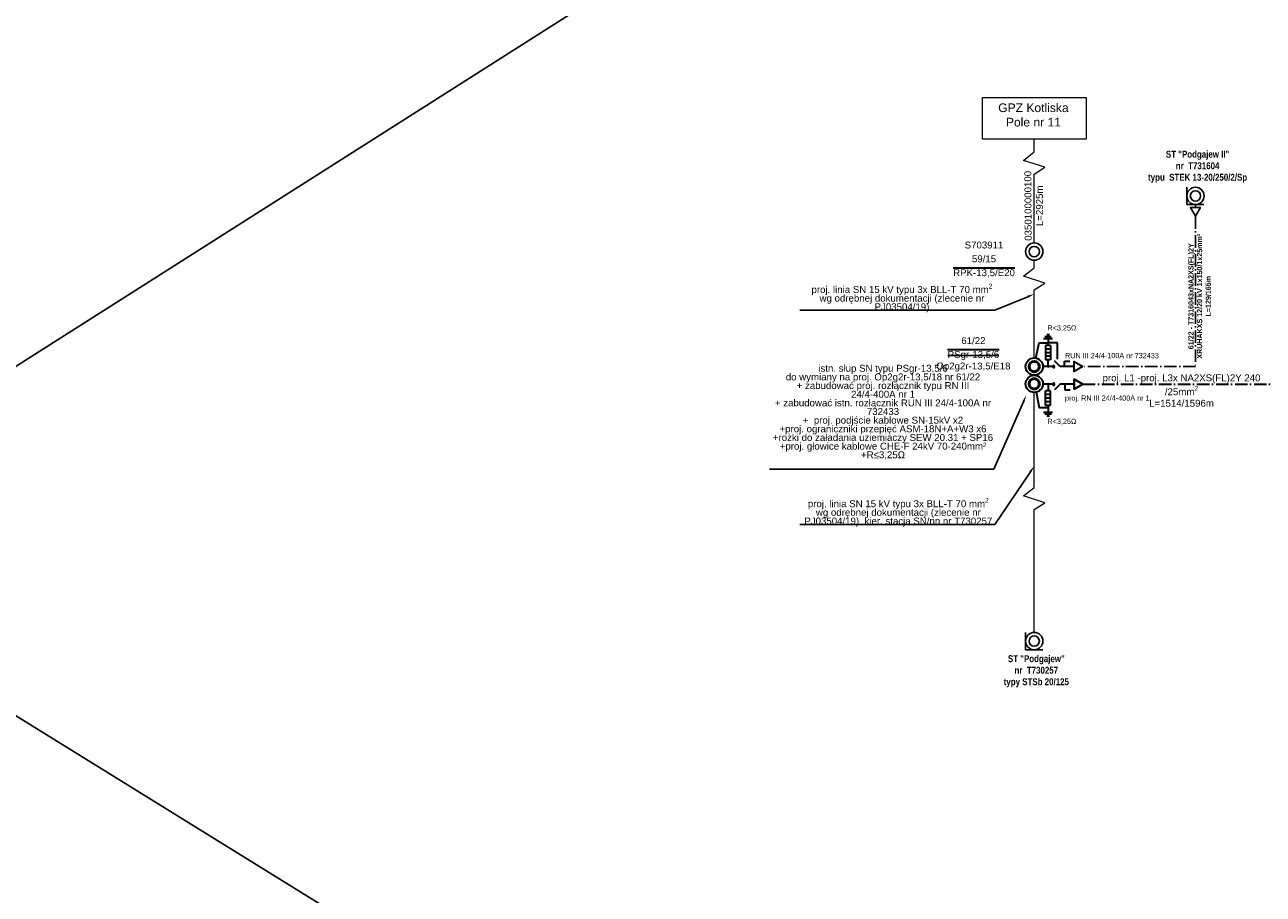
# Model space of a CAD drawing. Header units: metres. Extents: x -1993 to 4624, y 674 to 2411.
# Tile 6 of 14: x -563 to -205, y 1428 to 1680. Entities that reach past the tile are written whole.
import ezdxf
from ezdxf import colors
from ezdxf.entities.mleader import LeaderData, LeaderLine
from ezdxf.math import Vec2, Vec3

# ---------------------------------------------------------------- set-up
doc = ezdxf.new("R2010")
doc.units = ezdxf.units.M
doc.linetypes.add('ACAD_ISO10W100', pattern=[18, 12, -3, 0, -3])
doc.linetypes.add('DASHDOT2', pattern=[0.5, 0.25, -0.125, 0, -0.125])
for name, color, linetype, lineweight in [('!proj. kabel SN', 1, 'ACAD_ISO10W100', 25), ('!proj. słup SN', 1, 'Continuous', 15), ('#opisy_model', 7, 'Continuous', 0)]:
    doc.layers.add(name, color=color, linetype=linetype, lineweight=lineweight)
doc.layers.add('# OBMBS-9x-19xxx _EI_ schemat', color=1, linetype='Continuous')
doc.styles.add('PLS_View', font='arial.ttf')
doc.styles.get("Standard").update_dxf_attribs({"font": 'ARIAL.TTF'})

# ---------------------------------------------------------------- blocks, each defined once
blk = doc.blocks.new('G$C78A2E07B')
at = {"layer": '# OBMBS-9x-19xxx _EI_ schemat', "color": 1, "lineweight": 35}
blk.add_circle((2.5, 2.5), 2.5, dxfattribs=at)
at = {"layer": '# OBMBS-9x-19xxx _EI_ schemat', "color": 1, "lineweight": 50}
blk.add_circle((2.5, 2.5), 1.5, dxfattribs=at)
blk = doc.blocks.new('G$CAA43476E')
at = {"layer": '# OBMBS-9x-19xxx _EI_ schemat', "color": 1, "lineweight": 35, "ltscale": 0.5}
blk.add_lwpolyline([(2.51, 1.45), (0, 2.9), (0, 0)], close=True, dxfattribs=at)
blk = doc.blocks.new('Ogranicznik')
at = {"layer": '# OBMBS-9x-19xxx _EI_ schemat', "color": 0, "lineweight": 35}
for p, q in [((-2.47, 3.06), (-2.47, 7.28)), ((-1.07, 7.28), (-2.47, 7.28)), ((-1.77, 9.18), (-1.77, 7.28)), ((-1.07, 3.06), (-1.07, 7.28)), ((-1.07, 6.22), (-2.47, 6.22)), ((-1.07, 5.17), (-2.47, 5.17)), ((-1.07, 4.11), (-2.47, 4.11)), ((-1.07, 3.06), (-2.47, 3.06)), ((-1.76, 3.06), (-1.76, 2.36))]:
    blk.add_line(p, q, dxfattribs=at)
blk = doc.blocks.new('G$CBA17ADA8')
at = {"layer": '# OBMBS-9x-19xxx _EI_ schemat', "color": 1, "lineweight": 30}
for p, q in [((0, 1.58), (0, 0)), ((0, 0), (1.54, 0))]:
    blk.add_line(p, q, dxfattribs=at)

msp = doc.modelspace()

# ---------------------------------------------------------------- linework, layer by layer
at = {"layer": '!proj. kabel SN', "color": 0, "lineweight": 25, "ltscale": 0.3}
msp.add_lwpolyline([(-224.698, 1624.425), (-224.698, 1580.961), (-257.258, 1580.961)], dxfattribs=at)
at = {"layer": '!proj. kabel SN', "lineweight": 30, "ltscale": 0.3}
msp.add_lwpolyline([(-257.258, 1575.86), (-173.033, 1575.86)], dxfattribs=at)
at = {"layer": '!proj. słup SN', "color": 0, "lineweight": 25}
for centre, radius in [((-224.698, 1630.295), 2.5), ((-224.698, 1630.295), 1.5), ((-271.324, 1501.58), 2.5), ((-271.324, 1501.58), 1.5)]:
    msp.add_circle(centre, radius, dxfattribs=at)
at = {"layer": '# OBMBS-9x-19xxx _EI_ schemat', "color": 1, "lineweight": 30}
for p, q in [((-267.696, 1590.231), (-266.946, 1590.231)), ((-268.637, 1589.106), (-266.012, 1589.106)), ((-268.637, 1589.106), (-266.012, 1589.106)), ((-268.258, 1589.669), (-266.383, 1589.669)), ((-264.561, 1587.775), (-267.31, 1587.775)), ((-264.561, 1583.111), (-264.561, 1587.775)), ((-265.827, 1575.503), (-265.821, 1576.216)), ((-262.472, 1575.86), (-262.472, 1574.277)), ((-262.472, 1574.277), (-260.932, 1574.277)), ((-268.637, 1567.816), (-266.012, 1567.816)), ((-268.244, 1567.253), (-266.369, 1567.253)), ((-267.681, 1566.691), (-266.931, 1566.691))]:
    msp.add_line(p, q, dxfattribs=at)
at = {"layer": '# OBMBS-9x-19xxx _EI_ schemat', "color": 1, "lineweight": 30, "ltscale": 0.5}
for p, q in [((-265.824, 1580.961), (-268.824, 1580.961)), ((-263.824, 1580.961), (-265.432, 1582.569)), ((-259.768, 1580.961), (-263.824, 1580.961)), ((-265.824, 1575.86), (-268.824, 1575.86)), ((-263.824, 1575.86), (-265.432, 1574.252)), ((-259.768, 1575.86), (-263.824, 1575.86))]:
    msp.add_line(p, q, dxfattribs=at)
at = {"layer": '# OBMBS-9x-19xxx _EI_ schemat', "color": 1, "lineweight": 30}
for points in [[(-270.825, 1583.411), (-269.935, 1587.775), (-267.31, 1587.775)], [(-265.827, 1581.317), (-265.821, 1580.604)], [(-270.785, 1573.52), (-269.896, 1569.155), (-267.324, 1569.155)]]:
    msp.add_lwpolyline(points, dxfattribs=at)
at = {"layer": '# OBMBS-9x-19xxx _EI_ schemat', "color": 1, "lineweight": 30, "ltscale": 0.5}
for points in [[(-267.324, 1589.106), (-267.324, 1587.775)], [(-267.324, 1569.147), (-267.324, 1567.816)]]:
    msp.add_lwpolyline(points, dxfattribs=at)
at = {"layer": '# OBMBS-9x-19xxx _EI_ schemat', "color": 1, "lineweight": 35, "ltscale": 0.5}
msp.add_lwpolyline([(-257.258, 1575.86), (-259.768, 1577.309), (-259.768, 1574.411)], close=True, dxfattribs=at)
at = {"layer": '# OBMBS-9x-19xxx _EI_ schemat', "color": 0, "lineweight": 25}
for radius in [2.5, 1.5]:
    msp.add_circle((-271.321, 1614.206), radius, dxfattribs=at)
at = {"layer": '# OBMBS-9x-19xxx _EI_ schemat', "color": 1, "linetype": 'ByBlock', "lineweight": 40, "ltscale": 0.5}
for centre in [(-267.324, 1587.775), (-267.324, 1580.961), (-267.324, 1575.86), (-267.326, 1569.054)]:
    msp.add_circle(centre, 0.0873, dxfattribs=at)
at = {"layer": '# OBMBS-9x-19xxx _EI_ schemat', "color": 1, "lineweight": 30}
for centre, start, end in [((-265.824, 1580.961), 270.43885, 90.43885), ((-265.824, 1575.86), 269.56115, 89.56115)]:
    msp.add_arc(centre, 0.357, start, end, dxfattribs=at)
for p, q in [((740.445, 2410.807), (-1993.273, 674.241)), ((-1976.372, 2351.654), (655.941, 724.943)), ((-273.824, 1501.58), (-273.824, 1501.58))]:
    msp.add_line(p, q)
at = {"lineweight": 25}
for p, q in [((-227.198, 1630.295), (-227.198, 1630.295)), ((-227.198, 1627.795), (-222.255, 1627.795))]:
    msp.add_line(p, q, dxfattribs=at)
at = {"lineweight": 20}
msp.add_lwpolyline([(-286.321, 1658.717), (-256.321, 1658.717), (-256.321, 1646.717), (-286.321, 1646.717)], close=True, dxfattribs=at)
for points in [[(-271.321, 1616.706), (-271.324, 1636.572), (-268.256, 1638.579), (-274.392, 1640.52), (-271.324, 1643.001), (-271.324, 1644.468), (-271.321, 1646.717)], [(-271.318, 1583.461), (-271.324, 1603.101), (-268.256, 1605.108), (-274.392, 1607.049), (-271.324, 1609.529), (-271.324, 1610.997), (-271.323, 1611.706)], [(-271.324, 1504.08), (-271.324, 1539.591), (-268.256, 1541.599), (-274.392, 1543.539), (-271.324, 1546.02), (-271.324, 1547.488), (-271.324, 1573.461)]]:
    msp.add_lwpolyline(points, dxfattribs=at)
at = {"lineweight": 25}
for points in [[(-227.198, 1632.795), (-227.198, 1627.795)], [(-224.698, 1626.935), (-224.698, 1627.795)]]:
    msp.add_lwpolyline(points, dxfattribs=at)
msp.add_lwpolyline([(-224.698, 1624.425), (-226.147, 1626.935), (-223.249, 1626.935)], close=True, dxfattribs=at)
at = {"color": 1}
msp.add_lwpolyline([(-296.262, 1584.135), (-281.589, 1584.135)], dxfattribs=at)
for points in [[(-273.824, 1504.08), (-273.824, 1499.268)], [(-268.824, 1499.08), (-273.824, 1499.08), (-273.824, 1504.08)]]:
    msp.add_lwpolyline(points)

# ---------------------------------------------------------------- block references
at = {"layer": '# OBMBS-9x-19xxx _EI_ schemat', "color": 1, "lineweight": 30, "xscale": -1, "rotation": 180}
msp.add_blockref('Ogranicznik', (-265.553, 1590.136), dxfattribs=at)
at = {"layer": '# OBMBS-9x-19xxx _EI_ schemat', "color": 1}
for p in [(-273.824, 1578.461), (-273.824, 1573.461)]:
    msp.add_blockref('G$C78A2E07B', p, dxfattribs=at)
at = {"layer": '# OBMBS-9x-19xxx _EI_ schemat', "color": 1, "xscale": -1}
for name, p, rotation in [('G$CBA17ADA8', (-262.532, 1582.544), 180), ('G$CAA43476E', (-259.768, 1582.41), 180), ('G$CAA43476E', (-259.768, 1577.309), 179.9999905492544)]:
    msp.add_blockref(name, p, dxfattribs=dict(at, rotation=rotation))
at = {"layer": '# OBMBS-9x-19xxx _EI_ schemat', "color": 1, "lineweight": 30}
msp.add_blockref('Ogranicznik', (-265.553, 1566.684), dxfattribs=at)

# ---------------------------------------------------------------- texts
at = {"layer": '# OBMBS-9x-19xxx _EI_ schemat', "color": 1, "lineweight": 30, "char_height": 2, "attachment_point": 1, "line_spacing_factor": 1.2, "style": 'PLS_View'}
for s, insert, width in [('\\pxqc;{\\C0; \\PS703911 59/15\\P\\ORPK-13,5/E20}', (-294.172, 1621.103), 16.67965), ('\\pxqc;{\\C256;61/22 \\P\\psm1;\\O\\C0;PSgr-13,5/6\\P\\o\\C256;Op2g2r-13,5/E18}', (-294.175, 1589.449), 10.53543)]:
    msp.add_mtext(s, dxfattribs=dict(at, insert=insert, width=width))
at = {"layer": '# OBMBS-9x-19xxx _EI_ schemat', "color": 1, "lineweight": 30, "char_height": 1.5, "width": 11.16446, "attachment_point": 1}
for insert in [(-267.51, 1592.89), (-267.51, 1565.855)]:
    msp.add_mtext('R<3,25Ω', dxfattribs=dict(at, insert=insert))
at = {"attachment_point": 1, "style": 'PLS_View'}
for s, insert, char_height, width in [('\\pxqc;{\\C0;GPZ Kotliska\\PPole nr 11}', (-284.914, 1657.041), 2.5, 26.73074), ('\\A1;\\pxqc;{\\fArial Narrow|b1|i0|c238|p34;ST "Podgajew II" \\Pnr  T731604\\Ptypu  STEK 13-20/250/2/Sp\\C1; }', (-243.304, 1643.351), 2, 38.45188), ('{\\C1;RUN III 24/4-100A nr 732433}', (-262.421, 1584.877), 1.5, 30.74635), ('{\\C1;proj. RN III 24/4-400A nr 1}', (-262.421, 1572.601), 1.5, 30.74635), ('\\A1;\\pxqc;{\\fArial Narrow|b1|i0|c238|p34;ST "Podgajew" \\Pnr  T730257\\Ptypy STSb 20/125 }', (-289.941, 1497.502), 2, 38.45188)]:
    msp.add_mtext(s, dxfattribs=dict(at, insert=insert, char_height=char_height, width=width))
at = {"color": 0, "linetype": 'DASHDOT2', "lineweight": 15, "ltscale": 100, "insert": (-271.444, 1627.438), "char_height": 2, "width": 30.1553, "attachment_point": 5, "rotation": 90.32915, "style": 'PLS_View'}
msp.add_mtext('{\\C256;0350100000100\\PL=2925m}', dxfattribs=at)
at = {"insert": (-226.765, 1585.919), "char_height": 1.5, "width": 30.74635, "attachment_point": 1, "rotation": 90, "style": 'PLS_View'}
msp.add_mtext('\\A1;\\pxqc;{\\fArial Narrow|b1|i0|c238|p34;\\C0;61/22 - T7316043xNA2XS(FL)2Y XRUHAKXS 12/20 kV 1x150/1x25mm²\\PL=129/165m}', dxfattribs=at)
at = {"color": 1, "insert": (-253.148, 1578.698), "char_height": 2, "width": 48.83031, "attachment_point": 1, "style": 'PLS_View'}
msp.add_mtext('\\A1;\\pxqc;proj. L1 -proj. L3x NA2XS(FL)2Y 240 /25mm{\\H0.7x;\\S2^ ;}\\PL=1514/1596m ', dxfattribs=at)

# ---------------------------------------------------------------- leaders
at = {"layer": '#opisy_model'}
ml = msp.add_multileader_mtext('Standard', dxfattribs=at)
ml.set_content('\\A1;\\pxqc;proj. linia SN 15 kV typu 3x BLL-T 70 mm{\\H0.7x;\\S2^ ;}\\Pwg odrębnej dokumentacji (zlecenie nr PJ03504/19)  ', color=256, style='PLS_View')
ml.set_leader_properties()
ml.build(insert=Vec2(0, 0))
ml.multileader.update_dxf_attribs({"text_left_attachment_type": 5, "text_right_attachment_type": 5, "dogleg_length": 0.36, "arrow_head_size": 2})
ctx = ml.context
ctx.base_point, ctx.char_height, ctx.arrow_head_size, ctx.landing_gap_size, ctx.plane_origin = Vec3(-336.015, 1597.249), 2, 2, 0.5, Vec3(-153.825, 1616.437)
ctx.left_attachment, ctx.right_attachment, ctx.text_align_type = 5, 5, 2
notes = []
notes.append((ctx, [(0, (1, 1, 0), (-282.744, 1597.249), (-1, 0), 0.36, [(0, [(-271.324, 1601.91)], 0, [])])]))
ctx.mtext.insert, ctx.mtext.width, ctx.mtext.alignment, ctx.mtext.line_spacing_factor, ctx.mtext.line_spacing_style, ctx.mtext.flow_direction = Vec3(-309.56, 1604.916), 54.93484, 2, 0.75, 2, 5
ml = msp.add_multileader_mtext('Standard', dxfattribs=at)
ml.set_content('\\pxqc;istn. słup SN typu PSgr-13,5/6 \\P{\\C1;do wymiany na proj. Op2g2r-13,5/18 nr 61/22\\P+ zabudować proj. rozłącznik typu RN III 24/4-400A nr 1\\P+ zabudować istn. rozłącznik RUN III 24/4-100A nr 732433\\P+  proj. podjście kablowe SN-15kV x2\\P+proj. ograniczniki przepięć ASM-18N+A+W3 x6\\P+rożki do załadania uziemiaczy SEW 20.31 + SP16\\P+proj. głowice kablowe CHE-F 24kV 70-240mm²\\P+R≤3,25Ω}', color=256, style='PLS_View')
ml.set_leader_properties()
ml.build(insert=Vec2(0, 0))
ml.multileader.update_dxf_attribs({"text_left_attachment_type": 5, "text_right_attachment_type": 5, "dogleg_length": 0.36, "arrow_head_size": 2})
ctx = ml.context
ctx.base_point, ctx.char_height, ctx.arrow_head_size, ctx.landing_gap_size, ctx.plane_origin = Vec3(-346.741, 1551.293), 2, 2, 0.5, Vec3(-159.903, 1585.566)
ctx.left_attachment, ctx.right_attachment, ctx.text_align_type = 5, 5, 2
notes.append((ctx, [(0, (1, 1, 0), (-282.992, 1551.293), (-1, 0), 0.36, [(0, [(-273.636, 1572.64)], 0, [])])]))
ctx.mtext.insert, ctx.mtext.width, ctx.mtext.alignment, ctx.mtext.line_spacing_factor, ctx.mtext.line_spacing_style, ctx.mtext.flow_direction = Vec3(-315.047, 1581.459), 63.33902, 2, 0.75, 2, 5
ml = msp.add_multileader_mtext('Standard', dxfattribs=at)
ml.set_content('\\A1;\\pxqc;proj. linia SN 15 kV typu 3x BLL-T 70 mm{\\H0.7x;\\S2^ ;}\\Pwg odrębnej dokumentacji (zlecenie nr PJ03504/19)  kier. stacja SN/nn nr T730257', color=256, style='PLS_View')
ml.set_leader_properties()
ml.build(insert=Vec2(0, 0))
ml.multileader.update_dxf_attribs({"text_left_attachment_type": 5, "text_right_attachment_type": 5, "dogleg_length": 0.36, "arrow_head_size": 2})
ctx = ml.context
ctx.base_point, ctx.char_height, ctx.arrow_head_size, ctx.landing_gap_size, ctx.plane_origin = Vec3(-338.121, 1535.318), 2, 2, 0.5, Vec3(-153.825, 1566.687)
ctx.left_attachment, ctx.right_attachment, ctx.text_align_type = 5, 5, 2
notes.append((ctx, [(0, (1, 1, 0), (-282.744, 1535.318), (-1, 0), 0.36, [(0, [(-271.324, 1552.16)], 0, [])])]))
ctx.mtext.insert, ctx.mtext.width, ctx.mtext.alignment, ctx.mtext.line_spacing_factor, ctx.mtext.line_spacing_style, ctx.mtext.flow_direction = Vec3(-310.613, 1542.984), 54.93484, 2, 0.75, 2, 5
for ctx, leaders in notes:
    for number, flags, end, landing, length, lines in leaders:
        leader = LeaderData()
        leader.index, (leader.has_last_leader_line, leader.has_dogleg_vector, leader.attachment_direction) = number, flags
        leader.last_leader_point, leader.dogleg_vector, leader.dogleg_length = Vec3(end), Vec3(landing), length
        for number, points, colour, breaks in lines:
            line = LeaderLine()
            line.index, line.vertices, line.color, line.breaks = number, Vec3.list(points), colors.encode_raw_color(colour), breaks
            leader.lines.append(line)
        ctx.leaders.append(leader)

doc.saveas('drawing.dxf')
